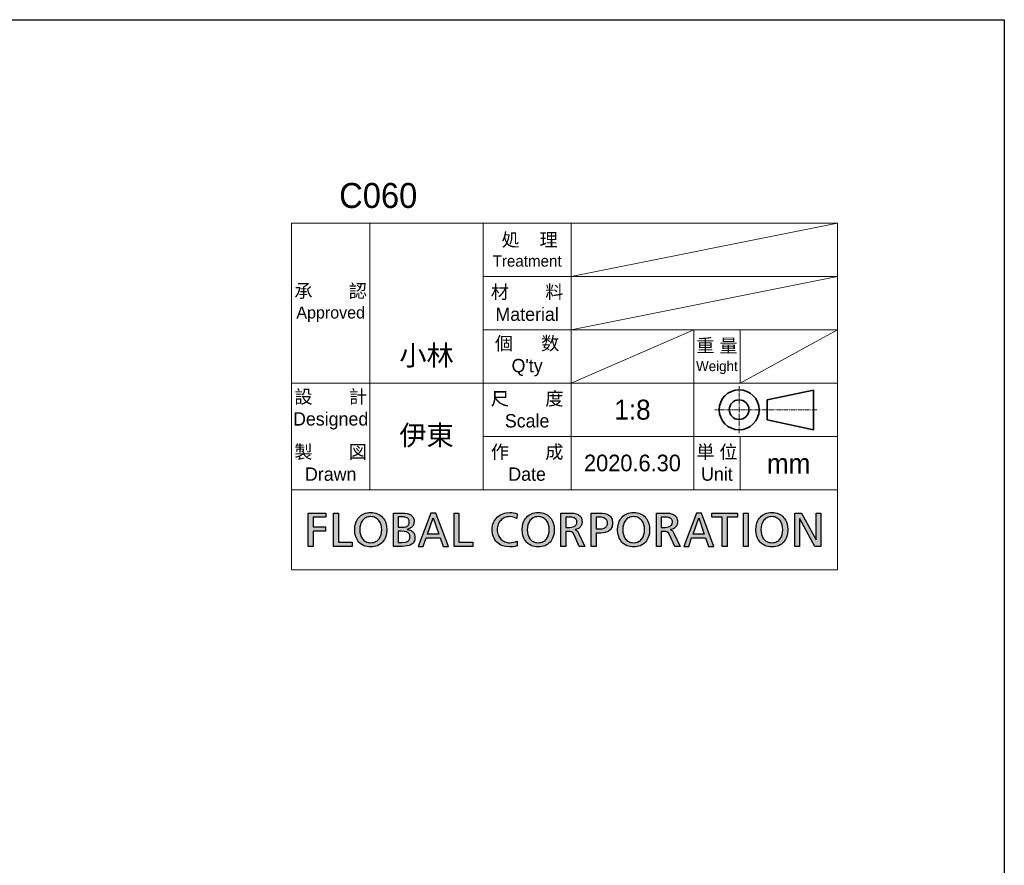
# Model space of a CAD drawing. Header units: millimetres. Extents: x 0 to 2376, y 0 to 3360.
# Tile 4 of 4: x 1193 to 2376, y 2344 to 3360. Entities that reach past the tile are written whole.
import ezdxf

# ---------------------------------------------------------------- set-up
doc = ezdxf.new("R2010")
doc.units = ezdxf.units.MM
doc.header["$LTSCALE"] = 0.3
doc.linetypes.add('CENTER2', pattern=[28.575, 19.05, -3.175, 3.175, -3.175])
for name, color, linetype, lineweight in [('TEXT', 7, 'Continuous', 25), ('中心線x.5', 4, 'CENTER2', 18), ('実線', 3, 'Continuous', 35), ('細線', 7, 'Continuous', 18)]:
    doc.layers.add(name, color=color, linetype=linetype, lineweight=lineweight)
doc.styles.add('MS Pゴシック', font='txt')
doc.styles.get("Standard").update_dxf_attribs({"font": 'txt.shx', "bigfont": 'bigfont.shx'})

# ---------------------------------------------------------------- blocks, each defined once
blk = doc.blocks.new('FLOBAL CORPORATIOM')
at = {"layer": 'TEXT'}
h = blk.add_hatch(color=256, dxfattribs=at)
h.paths.add_polyline_path([(16.86, 1.72), (16.79, 1.86), (16.7, 1.99), (16.6, 2.1), (16.48, 2.19), (16.35, 2.27), (16.21, 2.34), (16.06, 2.39), (15.73, 2.46), (15.01, 2.5), (13.79, 2.5), (13.79, -2.5), (14.5, -2.5), (14.5, -0.28), (14.93, -0.28), (15.19, -0.29), (15.3, -0.31), (15.36, -0.32), (15.41, -0.34), (15.46, -0.37), (15.51, -0.4), (15.55, -0.44), (15.6, -0.48), (15.69, -0.61), (15.77, -0.77), (16.54, -2.5), (17.35, -2.5), (16.41, -0.51), (16.3, -0.31), (16.25, -0.24), (16.19, -0.17), (16.13, -0.12), (16.07, -0.08), (15.92, -0.01), (15.92, 0.01), (16.13, 0.06), (16.33, 0.14), (16.5, 0.25), (16.65, 0.39), (16.72, 0.46), (16.78, 0.54), (16.83, 0.63), (16.87, 0.73), (16.91, 0.82), (16.93, 0.93), (16.95, 1.03), (16.95, 1.15), (16.94, 1.36), (16.91, 1.55)])
h.paths.add_polyline_path([(14.5, 1.87), (15.19, 1.87), (15.42, 1.86), (15.62, 1.82), (15.71, 1.79), (15.8, 1.76), (15.87, 1.72), (15.94, 1.67), (16, 1.62), (16.05, 1.56), (16.09, 1.5), (16.13, 1.44), (16.16, 1.37), (16.18, 1.29), (16.19, 1.21), (16.19, 1.13), (16.19, 1.04), (16.17, 0.96), (16.15, 0.88), (16.12, 0.81), (16.08, 0.74), (16.03, 0.67), (15.97, 0.61), (15.91, 0.56), (15.83, 0.51), (15.75, 0.47), (15.57, 0.41), (15.35, 0.36), (15.11, 0.35), (14.5, 0.35)], flags=16)
h.paths.add_polyline_path([(-37.77, -0.22), (-35.91, -0.22), (-35.91, 0.41), (-37.77, 0.41), (-37.77, 1.87), (-35.83, 1.87), (-35.83, 2.5), (-38.48, 2.5), (-38.48, -2.5), (-37.77, -2.5)])
h.paths.add_polyline_path([(-34.69, -2.5), (-31.88, -2.5), (-31.88, -1.87), (-33.97, -1.87), (-33.97, 2.5), (-34.69, 2.5)])
h.paths.add_polyline_path([(-30.34, 2.28), (-30.53, 2.16), (-30.71, 2.01), (-30.88, 1.85), (-31.02, 1.67), (-31.15, 1.47), (-31.26, 1.26), (-31.35, 1.03), (-31.47, 0.54), (-31.51, 0), (-31.47, -0.55), (-31.35, -1.04), (-31.26, -1.27), (-31.15, -1.49), (-31.03, -1.68), (-30.88, -1.86), (-30.72, -2.02), (-30.54, -2.17), (-30.34, -2.29), (-30.12, -2.4), (-29.89, -2.48), (-29.65, -2.54), (-29.38, -2.57), (-29.1, -2.59), (-28.83, -2.57), (-28.56, -2.54), (-28.32, -2.48), (-28.09, -2.4), (-27.87, -2.29), (-27.67, -2.17), (-27.49, -2.02), (-27.33, -1.86), (-27.18, -1.68), (-27.06, -1.49), (-26.95, -1.27), (-26.86, -1.04), (-26.74, -0.55), (-26.7, 0), (-26.74, 0.54), (-26.86, 1.03), (-26.95, 1.26), (-27.06, 1.47), (-27.19, 1.67), (-27.33, 1.85), (-27.5, 2.01), (-27.68, 2.16), (-27.87, 2.28), (-28.09, 2.39), (-28.32, 2.47), (-28.57, 2.54), (-28.83, 2.57), (-29.1, 2.59), (-29.38, 2.57), (-29.64, 2.54), (-29.89, 2.47), (-30.12, 2.39)])
h.paths.add_polyline_path([(-29.83, 1.8), (-29.67, 1.86), (-29.49, 1.92), (-29.31, 1.95), (-29.1, 1.96), (-28.9, 1.94), (-28.72, 1.91), (-28.54, 1.86), (-28.38, 1.79), (-28.23, 1.7), (-28.1, 1.6), (-27.98, 1.49), (-27.87, 1.36), (-27.77, 1.22), (-27.69, 1.06), (-27.56, 0.73), (-27.48, 0.38), (-27.46, 0), (-27.48, -0.37), (-27.55, -0.73), (-27.67, -1.06), (-27.75, -1.21), (-27.85, -1.35), (-27.96, -1.48), (-28.08, -1.6), (-28.21, -1.7), (-28.36, -1.79), (-28.52, -1.86), (-28.7, -1.91), (-28.9, -1.94), (-29.1, -1.96), (-29.31, -1.94), (-29.51, -1.91), (-29.69, -1.86), (-29.85, -1.79), (-30, -1.7), (-30.13, -1.6), (-30.25, -1.48), (-30.36, -1.35), (-30.45, -1.21), (-30.54, -1.06), (-30.66, -0.73), (-30.73, -0.37), (-30.75, 0), (-30.73, 0.38), (-30.65, 0.74), (-30.52, 1.07), (-30.44, 1.22), (-30.34, 1.36), (-30.23, 1.49), (-30.11, 1.61), (-29.98, 1.71)], flags=16)
h.paths.add_polyline_path([(-25.71, -2.5), (-24.38, -2.5), (-24.01, -2.49), (-23.65, -2.44), (-23.33, -2.36), (-23.18, -2.31), (-23.04, -2.24), (-22.92, -2.16), (-22.81, -2.06), (-22.71, -1.95), (-22.63, -1.83), (-22.56, -1.69), (-22.51, -1.53), (-22.48, -1.36), (-22.47, -1.17), (-22.48, -1.04), (-22.5, -0.92), (-22.52, -0.8), (-22.56, -0.69), (-22.61, -0.59), (-22.66, -0.49), (-22.73, -0.41), (-22.8, -0.32), (-22.88, -0.25), (-22.97, -0.19), (-23.06, -0.13), (-23.17, -0.08), (-23.39, 0), (-23.63, 0.04), (-23.63, 0.05), (-23.41, 0.12), (-23.21, 0.21), (-23.03, 0.31), (-22.95, 0.38), (-22.88, 0.45), (-22.82, 0.52), (-22.76, 0.6), (-22.71, 0.69), (-22.68, 0.79), (-22.64, 0.89), (-22.62, 1), (-22.6, 1.24), (-22.61, 1.41), (-22.64, 1.56), (-22.68, 1.7), (-22.73, 1.83), (-22.8, 1.94), (-22.88, 2.04), (-22.98, 2.14), (-23.09, 2.22), (-23.21, 2.29), (-23.35, 2.34), (-23.65, 2.43), (-23.98, 2.48), (-24.36, 2.5), (-25.71, 2.5)])
h.paths.add_polyline_path([(-25, 1.91), (-24.24, 1.91), (-24.08, 1.9), (-23.92, 1.88), (-23.77, 1.83), (-23.69, 1.8), (-23.63, 1.76), (-23.56, 1.72), (-23.5, 1.66), (-23.45, 1.6), (-23.4, 1.53), (-23.37, 1.46), (-23.34, 1.37), (-23.32, 1.27), (-23.32, 1.17), (-23.33, 1.04), (-23.35, 0.92), (-23.38, 0.82), (-23.42, 0.73), (-23.48, 0.65), (-23.54, 0.59), (-23.62, 0.53), (-23.7, 0.49), (-23.79, 0.45), (-23.89, 0.42), (-24.11, 0.39), (-24.6, 0.37), (-25, 0.37)], flags=16)
h.paths.add_polyline_path([(-25, -0.22), (-24.53, -0.22), (-24.07, -0.25), (-23.85, -0.3), (-23.75, -0.33), (-23.65, -0.37), (-23.56, -0.42), (-23.48, -0.48), (-23.41, -0.56), (-23.35, -0.64), (-23.3, -0.73), (-23.26, -0.84), (-23.24, -0.97), (-23.23, -1.1), (-23.24, -1.22), (-23.26, -1.33), (-23.29, -1.43), (-23.33, -1.51), (-23.39, -1.59), (-23.45, -1.66), (-23.52, -1.71), (-23.6, -1.76), (-23.69, -1.8), (-23.79, -1.83), (-23.99, -1.88), (-24.46, -1.91), (-25, -1.91)], flags=16)
h.paths.add_polyline_path([(-21.97, -2.5), (-21.22, -2.5), (-20.78, -1.24), (-18.67, -1.24), (-18.23, -2.5), (-17.45, -2.5), (-19.32, 2.5), (-20.08, 2.5)])
h.paths.add_polyline_path([(-19.72, 1.78), (-18.88, -0.65), (-20.57, -0.65)], flags=16)
h.paths.add_polyline_path([(-15.89, 2.5), (-16.6, 2.5), (-16.6, -2.5), (-13.8, -2.5), (-13.8, -1.87), (-15.89, -1.87)])
h.paths.add_polyline_path([(-9.04, 2.47), (-9.29, 2.39), (-9.52, 2.29), (-9.74, 2.17), (-9.94, 2.03), (-10.13, 1.87), (-10.29, 1.69), (-10.44, 1.5), (-10.57, 1.29), (-10.68, 1.07), (-10.76, 0.83), (-10.82, 0.57), (-10.86, 0.3), (-10.87, 0.02), (-10.86, -0.27), (-10.83, -0.55), (-10.77, -0.81), (-10.69, -1.06), (-10.58, -1.29), (-10.46, -1.5), (-10.31, -1.7), (-10.15, -1.88), (-9.97, -2.04), (-9.77, -2.18), (-9.55, -2.3), (-9.32, -2.4), (-9.07, -2.48), (-8.81, -2.54), (-8.24, -2.59), (-7.7, -2.56), (-7.4, -2.5), (-7.1, -2.41), (-7.14, -1.71), (-7.25, -1.77), (-7.37, -1.81), (-7.65, -1.89), (-7.95, -1.94), (-8.23, -1.96), (-8.42, -1.95), (-8.61, -1.92), (-8.79, -1.88), (-8.96, -1.82), (-9.13, -1.74), (-9.28, -1.65), (-9.43, -1.54), (-9.56, -1.42), (-9.68, -1.28), (-9.79, -1.14), (-9.89, -0.97), (-9.97, -0.8), (-10.03, -0.62), (-10.08, -0.42), (-10.11, -0.22), (-10.12, 0), (-10.11, 0.21), (-10.08, 0.41), (-10.04, 0.6), (-9.98, 0.78), (-9.9, 0.95), (-9.81, 1.11), (-9.71, 1.26), (-9.59, 1.4), (-9.46, 1.52), (-9.31, 1.63), (-9.15, 1.73), (-8.98, 1.81), (-8.8, 1.87), (-8.61, 1.92), (-8.41, 1.95), (-8.2, 1.96, -0.133027), (-7.16, 1.68), (-7.11, 2.37, 0.10488), (-8.23, 2.59), (-8.78, 2.53)])
h.paths.add_polyline_path([(-5.39, 2.16), (-5.57, 2.01), (-5.73, 1.85), (-5.88, 1.67), (-6.01, 1.47), (-6.11, 1.26), (-6.2, 1.03), (-6.33, 0.54), (-6.37, 0), (-6.33, -0.55), (-6.2, -1.04), (-6.12, -1.27), (-6.01, -1.49), (-5.88, -1.68), (-5.74, -1.86), (-5.57, -2.02), (-5.39, -2.17), (-5.19, -2.29), (-4.98, -2.4), (-4.75, -2.48), (-4.5, -2.54), (-4.24, -2.57), (-3.96, -2.59), (-3.68, -2.57), (-3.42, -2.54), (-3.17, -2.48), (-2.94, -2.4), (-2.73, -2.29), (-2.53, -2.17), (-2.35, -2.02), (-2.18, -1.86), (-2.04, -1.68), (-1.91, -1.49), (-1.8, -1.27), (-1.71, -1.04), (-1.59, -0.55), (-1.55, 0), (-1.59, 0.54), (-1.71, 1.03), (-1.8, 1.26), (-1.91, 1.47), (-2.04, 1.67), (-2.19, 1.85), (-2.35, 2.01), (-2.53, 2.16), (-2.73, 2.28), (-2.94, 2.39), (-3.17, 2.47), (-3.42, 2.54), (-3.68, 2.57), (-3.96, 2.59), (-4.24, 2.57), (-4.5, 2.54), (-4.75, 2.47), (-4.98, 2.39), (-5.19, 2.28)])
h.paths.add_polyline_path([(-4.83, 1.71), (-4.68, 1.8), (-4.52, 1.86), (-4.35, 1.92), (-4.16, 1.95), (-3.96, 1.96), (-3.76, 1.94), (-3.57, 1.91), (-3.4, 1.86), (-3.24, 1.79), (-3.09, 1.7), (-2.95, 1.6), (-2.83, 1.49), (-2.72, 1.36), (-2.63, 1.22), (-2.54, 1.06), (-2.41, 0.73), (-2.34, 0.38), (-2.31, 0), (-2.34, -0.37), (-2.41, -0.73), (-2.53, -1.06), (-2.61, -1.21), (-2.7, -1.35), (-2.81, -1.48), (-2.93, -1.6), (-3.07, -1.7), (-3.22, -1.79), (-3.38, -1.86), (-3.56, -1.91), (-3.75, -1.94), (-3.96, -1.96), (-4.17, -1.94), (-4.36, -1.91), (-4.54, -1.86), (-4.7, -1.79), (-4.85, -1.7), (-4.99, -1.6), (-5.11, -1.48), (-5.22, -1.35), (-5.31, -1.21), (-5.39, -1.06), (-5.51, -0.73), (-5.58, -0.37), (-5.61, 0), (-5.58, 0.38), (-5.5, 0.74), (-5.38, 1.07), (-5.29, 1.22), (-5.2, 1.36), (-5.09, 1.49), (-4.97, 1.61)], flags=16)
h.paths.add_polyline_path([(-0.54, -2.5), (0.17, -2.5), (0.17, -0.28), (0.6, -0.28), (0.86, -0.29), (0.98, -0.31), (1.03, -0.32), (1.08, -0.34), (1.13, -0.37), (1.18, -0.4), (1.23, -0.44), (1.27, -0.48), (1.36, -0.61), (1.44, -0.77), (2.21, -2.5), (3.03, -2.5), (2.08, -0.51), (1.97, -0.31), (1.92, -0.24), (1.86, -0.17), (1.81, -0.12), (1.74, -0.08), (1.59, -0.01), (1.59, 0.01), (1.8, 0.06), (2, 0.14), (2.17, 0.25), (2.33, 0.39), (2.39, 0.46), (2.45, 0.54), (2.5, 0.63), (2.54, 0.73), (2.58, 0.82), (2.6, 0.93), (2.62, 1.03), (2.62, 1.15), (2.61, 1.36), (2.58, 1.55), (2.53, 1.72), (2.46, 1.86), (2.37, 1.99), (2.27, 2.1), (2.15, 2.19), (2.02, 2.27), (1.88, 2.34), (1.73, 2.39), (1.4, 2.46), (0.68, 2.5), (-0.54, 2.5)])
h.paths.add_polyline_path([(0.17, 1.87), (0.86, 1.87), (1.09, 1.86), (1.3, 1.82), (1.39, 1.79), (1.47, 1.76), (1.54, 1.72), (1.61, 1.67), (1.67, 1.62), (1.72, 1.56), (1.76, 1.5), (1.8, 1.44), (1.83, 1.37), (1.85, 1.29), (1.86, 1.21), (1.86, 1.13), (1.86, 1.04), (1.85, 0.96), (1.82, 0.88), (1.79, 0.81), (1.75, 0.74), (1.7, 0.67), (1.64, 0.61), (1.58, 0.56), (1.51, 0.51), (1.42, 0.47), (1.24, 0.41), (1.02, 0.36), (0.78, 0.35), (0.17, 0.35)], flags=16)
h.paths.add_polyline_path([(4.01, -2.5), (4.73, -2.5), (4.73, -0.5), (5.43, -0.5), (5.77, -0.48), (6.09, -0.42), (6.39, -0.32), (6.53, -0.25), (6.66, -0.17), (6.77, -0.07), (6.88, 0.04), (6.97, 0.16), (7.05, 0.3), (7.12, 0.45), (7.16, 0.62), (7.19, 0.8), (7.2, 1), (7.19, 1.21), (7.16, 1.39), (7.12, 1.56), (7.05, 1.72), (6.97, 1.85), (6.88, 1.98), (6.77, 2.08), (6.65, 2.18), (6.51, 2.26), (6.37, 2.33), (6.05, 2.43), (5.7, 2.48), (5.32, 2.5), (4.01, 2.5)])
h.paths.add_polyline_path([(4.73, 1.87), (5.34, 1.87), (5.51, 1.86), (5.7, 1.82), (5.88, 1.76), (6.06, 1.68), (6.14, 1.62), (6.21, 1.56), (6.28, 1.49), (6.33, 1.41), (6.38, 1.32), (6.41, 1.23), (6.43, 1.12), (6.44, 1.01), (6.44, 0.89), (6.42, 0.78), (6.39, 0.68), (6.35, 0.59), (6.3, 0.51), (6.24, 0.44), (6.18, 0.38), (6.11, 0.32), (6.03, 0.27), (5.95, 0.23), (5.78, 0.17), (5.61, 0.14), (5.44, 0.13), (4.73, 0.13)], flags=16)
h.paths.add_polyline_path([(8.94, 2.16), (8.76, 2.01), (8.59, 1.85), (8.45, 1.67), (8.32, 1.47), (8.21, 1.26), (8.12, 1.03), (8, 0.54), (7.96, 0), (8, -0.55), (8.12, -1.04), (8.21, -1.27), (8.32, -1.49), (8.45, -1.68), (8.59, -1.86), (8.76, -2.02), (8.94, -2.17), (9.13, -2.29), (9.35, -2.4), (9.58, -2.48), (9.83, -2.54), (10.09, -2.57), (10.37, -2.59), (10.65, -2.57), (10.91, -2.54), (11.16, -2.48), (11.39, -2.4), (11.6, -2.29), (11.8, -2.17), (11.98, -2.02), (12.14, -1.86), (12.29, -1.68), (12.42, -1.49), (12.52, -1.27), (12.61, -1.04), (12.73, -0.55), (12.77, 0), (12.73, 0.54), (12.61, 1.03), (12.52, 1.26), (12.41, 1.47), (12.29, 1.67), (12.14, 1.85), (11.98, 2.01), (11.8, 2.16), (11.6, 2.28), (11.38, 2.39), (11.15, 2.47), (10.91, 2.54), (10.65, 2.57), (10.37, 2.59), (10.09, 2.57), (9.83, 2.54), (9.58, 2.47), (9.35, 2.39), (9.14, 2.28)])
h.paths.add_polyline_path([(9.36, 1.61), (9.5, 1.71), (9.65, 1.8), (9.81, 1.86), (9.98, 1.92), (10.17, 1.95), (10.37, 1.96), (10.57, 1.94), (10.76, 1.91), (10.93, 1.86), (11.09, 1.79), (11.24, 1.7), (11.37, 1.6), (11.5, 1.49), (11.61, 1.36), (11.7, 1.22), (11.79, 1.06), (11.91, 0.73), (11.99, 0.38), (12.02, 0), (11.99, -0.37), (11.92, -0.73), (11.8, -1.06), (11.72, -1.21), (11.62, -1.35), (11.52, -1.48), (11.4, -1.6), (11.26, -1.7), (11.11, -1.79), (10.95, -1.86), (10.77, -1.91), (10.58, -1.94), (10.37, -1.96), (10.16, -1.94), (9.97, -1.91), (9.79, -1.86), (9.62, -1.79), (9.47, -1.7), (9.34, -1.6), (9.22, -1.48), (9.11, -1.35), (9.02, -1.21), (8.94, -1.06), (8.82, -0.73), (8.74, -0.37), (8.72, 0), (8.75, 0.38), (8.82, 0.74), (8.95, 1.07), (9.03, 1.22), (9.13, 1.36), (9.24, 1.49)], flags=16)
h.paths.add_polyline_path([(17.88, -2.5), (18.63, -2.5), (19.07, -1.24), (21.18, -1.24), (21.62, -2.5), (22.4, -2.5), (20.53, 2.5), (19.78, 2.5)])
h.paths.add_polyline_path([(20.13, 1.78), (20.98, -0.65), (19.28, -0.65)], flags=16)
h.paths.add_polyline_path([(23.68, 1.87), (23.68, -2.5), (24.4, -2.5), (24.4, 1.87), (25.95, 1.87), (25.95, 2.5), (22.13, 2.5), (22.13, 1.87)])
h.paths.add_polyline_path([(27.56, 2.5), (26.85, 2.5), (26.85, -2.5), (27.56, -2.5)])
h.paths.add_polyline_path([(32.55, 2.16), (32.35, 2.28), (32.14, 2.39), (31.91, 2.47), (31.66, 2.54), (31.4, 2.57), (31.12, 2.59), (30.84, 2.57), (30.58, 2.54), (30.33, 2.47), (30.1, 2.39), (29.89, 2.28), (29.69, 2.16), (29.51, 2.01), (29.35, 1.85), (29.2, 1.67), (29.07, 1.47), (28.97, 1.26), (28.88, 1.03), (28.75, 0.54), (28.71, 0), (28.75, -0.55), (28.88, -1.04), (28.96, -1.27), (29.07, -1.49), (29.2, -1.68), (29.34, -1.86), (29.51, -2.02), (29.69, -2.17), (29.89, -2.29), (30.1, -2.4), (30.33, -2.48), (30.58, -2.54), (30.84, -2.57), (31.12, -2.59), (31.4, -2.57), (31.66, -2.54), (31.91, -2.48), (32.14, -2.4), (32.35, -2.29), (32.55, -2.17), (32.73, -2.02), (32.9, -1.86), (33.04, -1.68), (33.17, -1.49), (33.28, -1.27), (33.37, -1.04), (33.49, -0.55), (33.53, 0), (33.49, 0.54), (33.36, 1.03), (33.27, 1.26), (33.17, 1.47), (33.04, 1.67), (32.89, 1.85), (32.73, 2.01)])
h.paths.add_polyline_path([(32.13, 1.6), (32.25, 1.49), (32.36, 1.36), (32.45, 1.22), (32.54, 1.06), (32.67, 0.73), (32.74, 0.38), (32.77, 0), (32.74, -0.37), (32.67, -0.73), (32.55, -1.06), (32.47, -1.21), (32.38, -1.35), (32.27, -1.48), (32.15, -1.6), (32.01, -1.7), (31.86, -1.79), (31.7, -1.86), (31.52, -1.91), (31.33, -1.94), (31.12, -1.96), (30.91, -1.94), (30.72, -1.91), (30.54, -1.86), (30.38, -1.79), (30.23, -1.7), (30.09, -1.6), (29.97, -1.48), (29.86, -1.35), (29.77, -1.21), (29.69, -1.06), (29.57, -0.73), (29.5, -0.37), (29.47, 0), (29.5, 0.38), (29.58, 0.74), (29.7, 1.07), (29.79, 1.22), (29.88, 1.36), (29.99, 1.49), (30.11, 1.61), (30.25, 1.71), (30.4, 1.8), (30.56, 1.86), (30.73, 1.92), (30.92, 1.95), (31.12, 1.96), (31.32, 1.94), (31.51, 1.91), (31.68, 1.86), (31.84, 1.79), (31.99, 1.7)], flags=16)
h.paths.add_polyline_path([(34.57, 2.5), (34.57, -2.5), (35.29, -2.5), (35.29, 1.61), (35.3, 1.61), (37.57, -2.5), (38.48, -2.5), (38.48, 2.5), (37.77, 2.5), (37.77, -1.53), (37.75, -1.53), (35.55, 2.5)])
for points in [[(-38.48, 2.5), (-35.83, 2.5), (-35.83, 1.87), (-37.77, 1.87), (-37.77, 0.41), (-35.91, 0.41), (-35.91, -0.22), (-37.77, -0.22), (-37.77, -2.5), (-38.48, -2.5), (-38.48, 2.5)], [(-34.69, 2.5), (-33.97, 2.5), (-33.97, -1.87), (-31.88, -1.87), (-31.88, -2.5), (-34.69, -2.5), (-34.69, 2.5)], [(-29.1, 2.59), (-28.83, 2.57), (-28.57, 2.54), (-28.32, 2.47), (-28.09, 2.39), (-27.87, 2.28), (-27.68, 2.16), (-27.5, 2.01), (-27.33, 1.85), (-27.19, 1.67), (-27.06, 1.47), (-26.95, 1.26), (-26.86, 1.03), (-26.74, 0.54), (-26.7, 0), (-26.74, -0.55), (-26.86, -1.04), (-26.95, -1.27), (-27.06, -1.49), (-27.18, -1.68), (-27.33, -1.86), (-27.49, -2.02), (-27.67, -2.17), (-27.87, -2.29), (-28.09, -2.4), (-28.32, -2.48), (-28.56, -2.54), (-28.83, -2.57), (-29.1, -2.59), (-29.38, -2.57), (-29.65, -2.54), (-29.89, -2.48), (-30.12, -2.4), (-30.34, -2.29), (-30.54, -2.17), (-30.72, -2.02), (-30.88, -1.86), (-31.03, -1.68), (-31.15, -1.49), (-31.26, -1.27), (-31.35, -1.04), (-31.47, -0.55), (-31.51, 0), (-31.47, 0.54), (-31.35, 1.03), (-31.26, 1.26), (-31.15, 1.47), (-31.02, 1.67), (-30.88, 1.85), (-30.71, 2.01), (-30.53, 2.16), (-30.34, 2.28), (-30.12, 2.39), (-29.89, 2.47), (-29.64, 2.54), (-29.38, 2.57), (-29.1, 2.59)], [(-29.1, -1.96), (-28.9, -1.94), (-28.7, -1.91), (-28.52, -1.86), (-28.36, -1.79), (-28.21, -1.7), (-28.08, -1.6), (-27.96, -1.48), (-27.85, -1.35), (-27.75, -1.21), (-27.67, -1.06), (-27.55, -0.73), (-27.48, -0.37), (-27.46, 0), (-27.48, 0.38), (-27.56, 0.73), (-27.69, 1.06), (-27.77, 1.22), (-27.87, 1.36), (-27.98, 1.49), (-28.1, 1.6), (-28.23, 1.7), (-28.38, 1.79), (-28.54, 1.86), (-28.72, 1.91), (-28.9, 1.94), (-29.1, 1.96), (-29.31, 1.95), (-29.49, 1.92), (-29.67, 1.86), (-29.83, 1.8), (-29.98, 1.71), (-30.11, 1.61), (-30.23, 1.49), (-30.34, 1.36), (-30.44, 1.22), (-30.52, 1.07), (-30.65, 0.74), (-30.73, 0.38), (-30.75, 0), (-30.73, -0.37), (-30.66, -0.73), (-30.54, -1.06), (-30.45, -1.21), (-30.36, -1.35), (-30.25, -1.48), (-30.13, -1.6), (-30, -1.7), (-29.85, -1.79), (-29.69, -1.86), (-29.51, -1.91), (-29.31, -1.94), (-29.1, -1.96)], [(-25.71, 2.5), (-24.36, 2.5), (-23.98, 2.48), (-23.65, 2.43), (-23.35, 2.34), (-23.21, 2.29), (-23.09, 2.22), (-22.98, 2.14), (-22.88, 2.04), (-22.8, 1.94), (-22.73, 1.83), (-22.68, 1.7), (-22.64, 1.56), (-22.61, 1.41), (-22.6, 1.24), (-22.62, 1), (-22.64, 0.89), (-22.68, 0.79), (-22.71, 0.69), (-22.76, 0.6), (-22.82, 0.52), (-22.88, 0.45), (-22.95, 0.38), (-23.03, 0.31), (-23.21, 0.21), (-23.41, 0.12), (-23.63, 0.05), (-23.63, 0.04), (-23.39, 0), (-23.17, -0.08), (-23.06, -0.13), (-22.97, -0.19), (-22.88, -0.25), (-22.8, -0.32), (-22.73, -0.41), (-22.66, -0.49), (-22.61, -0.59), (-22.56, -0.69), (-22.52, -0.8), (-22.5, -0.92), (-22.48, -1.04), (-22.47, -1.17), (-22.48, -1.36), (-22.51, -1.53), (-22.56, -1.69), (-22.63, -1.83), (-22.71, -1.95), (-22.81, -2.06), (-22.92, -2.16), (-23.04, -2.24), (-23.18, -2.31), (-23.33, -2.36), (-23.65, -2.44), (-24.01, -2.49), (-24.38, -2.5), (-25.71, -2.5), (-25.71, 2.5)], [(-25, 0.37), (-24.6, 0.37), (-24.11, 0.39), (-23.89, 0.42), (-23.79, 0.45), (-23.7, 0.49), (-23.62, 0.53), (-23.54, 0.59), (-23.48, 0.65), (-23.42, 0.73), (-23.38, 0.82), (-23.35, 0.92), (-23.33, 1.04), (-23.32, 1.17), (-23.32, 1.27), (-23.34, 1.37), (-23.37, 1.46), (-23.4, 1.53), (-23.45, 1.6), (-23.5, 1.66), (-23.56, 1.72), (-23.63, 1.76), (-23.69, 1.8), (-23.77, 1.83), (-23.92, 1.88), (-24.08, 1.9), (-24.24, 1.91), (-25, 1.91), (-25, 0.37)], [(-18.23, -2.5), (-17.45, -2.5), (-19.32, 2.5), (-20.08, 2.5), (-21.97, -2.5), (-21.22, -2.5), (-20.78, -1.24), (-18.67, -1.24), (-18.23, -2.5)], [(-20.57, -0.65), (-19.72, 1.78), (-18.88, -0.65), (-20.57, -0.65)], [(-16.6, 2.5), (-15.89, 2.5), (-15.89, -1.87), (-13.8, -1.87), (-13.8, -2.5), (-16.6, -2.5), (-16.6, 2.5)], [(-3.96, 2.59), (-3.68, 2.57), (-3.42, 2.54), (-3.17, 2.47), (-2.94, 2.39), (-2.73, 2.28), (-2.53, 2.16), (-2.35, 2.01), (-2.19, 1.85), (-2.04, 1.67), (-1.91, 1.47), (-1.8, 1.26), (-1.71, 1.03), (-1.59, 0.54), (-1.55, 0), (-1.59, -0.55), (-1.71, -1.04), (-1.8, -1.27), (-1.91, -1.49), (-2.04, -1.68), (-2.18, -1.86), (-2.35, -2.02), (-2.53, -2.17), (-2.73, -2.29), (-2.94, -2.4), (-3.17, -2.48), (-3.42, -2.54), (-3.68, -2.57), (-3.96, -2.59), (-4.24, -2.57), (-4.5, -2.54), (-4.75, -2.48), (-4.98, -2.4), (-5.19, -2.29), (-5.39, -2.17), (-5.57, -2.02), (-5.74, -1.86), (-5.88, -1.68), (-6.01, -1.49), (-6.12, -1.27), (-6.2, -1.04), (-6.33, -0.55), (-6.37, 0), (-6.33, 0.54), (-6.2, 1.03), (-6.11, 1.26), (-6.01, 1.47), (-5.88, 1.67), (-5.73, 1.85), (-5.57, 2.01), (-5.39, 2.16), (-5.19, 2.28), (-4.98, 2.39), (-4.75, 2.47), (-4.5, 2.54), (-4.24, 2.57), (-3.96, 2.59)], [(-3.96, -1.96), (-3.75, -1.94), (-3.56, -1.91), (-3.38, -1.86), (-3.22, -1.79), (-3.07, -1.7), (-2.93, -1.6), (-2.81, -1.48), (-2.7, -1.35), (-2.61, -1.21), (-2.53, -1.06), (-2.41, -0.73), (-2.34, -0.37), (-2.31, 0), (-2.34, 0.38), (-2.41, 0.73), (-2.54, 1.06), (-2.63, 1.22), (-2.72, 1.36), (-2.83, 1.49), (-2.95, 1.6), (-3.09, 1.7), (-3.24, 1.79), (-3.4, 1.86), (-3.57, 1.91), (-3.76, 1.94), (-3.96, 1.96), (-4.16, 1.95), (-4.35, 1.92), (-4.52, 1.86), (-4.68, 1.8), (-4.83, 1.71), (-4.97, 1.61), (-5.09, 1.49), (-5.2, 1.36), (-5.29, 1.22), (-5.38, 1.07), (-5.5, 0.74), (-5.58, 0.38), (-5.61, 0), (-5.58, -0.37), (-5.51, -0.73), (-5.39, -1.06), (-5.31, -1.21), (-5.22, -1.35), (-5.11, -1.48), (-4.99, -1.6), (-4.85, -1.7), (-4.7, -1.79), (-4.54, -1.86), (-4.36, -1.91), (-4.17, -1.94), (-3.96, -1.96)], [(-0.54, 2.5), (0.68, 2.5), (1.4, 2.46), (1.73, 2.39), (1.88, 2.34), (2.02, 2.27), (2.15, 2.19), (2.27, 2.1), (2.37, 1.99), (2.46, 1.86), (2.53, 1.72), (2.58, 1.55), (2.61, 1.36), (2.62, 1.15), (2.62, 1.03), (2.6, 0.93), (2.58, 0.82), (2.54, 0.73), (2.5, 0.63), (2.45, 0.54), (2.39, 0.46), (2.33, 0.39), (2.17, 0.25), (2, 0.14), (1.8, 0.06), (1.59, 0.01), (1.59, -0.01), (1.74, -0.08), (1.81, -0.12), (1.86, -0.17), (1.92, -0.24), (1.97, -0.31), (2.08, -0.51), (3.03, -2.5), (2.21, -2.5), (1.44, -0.77), (1.36, -0.61), (1.27, -0.48), (1.23, -0.44), (1.18, -0.4), (1.13, -0.37), (1.08, -0.34), (1.03, -0.32), (0.98, -0.31), (0.86, -0.29), (0.6, -0.28), (0.17, -0.28), (0.17, -2.5), (-0.54, -2.5), (-0.54, 2.5)], [(0.17, 0.35), (0.78, 0.35), (1.02, 0.36), (1.24, 0.41), (1.42, 0.47), (1.51, 0.51), (1.58, 0.56), (1.64, 0.61), (1.7, 0.67), (1.75, 0.74), (1.79, 0.81), (1.82, 0.88), (1.85, 0.96), (1.86, 1.04), (1.86, 1.13), (1.86, 1.21), (1.85, 1.29), (1.83, 1.37), (1.8, 1.44), (1.76, 1.5), (1.72, 1.56), (1.67, 1.62), (1.61, 1.67), (1.54, 1.72), (1.47, 1.76), (1.39, 1.79), (1.3, 1.82), (1.09, 1.86), (0.86, 1.87), (0.17, 1.87), (0.17, 0.35)], [(4.01, 2.5), (5.32, 2.5), (5.7, 2.48), (6.05, 2.43), (6.37, 2.33), (6.51, 2.26), (6.65, 2.18), (6.77, 2.08), (6.88, 1.98), (6.97, 1.85), (7.05, 1.72), (7.12, 1.56), (7.16, 1.39), (7.19, 1.21), (7.2, 1), (7.19, 0.8), (7.16, 0.62), (7.12, 0.45), (7.05, 0.3), (6.97, 0.16), (6.88, 0.04), (6.77, -0.07), (6.66, -0.17), (6.53, -0.25), (6.39, -0.32), (6.09, -0.42), (5.77, -0.48), (5.43, -0.5), (4.73, -0.5), (4.73, -2.5), (4.01, -2.5), (4.01, 2.5)], [(4.73, 0.13), (5.44, 0.13), (5.61, 0.14), (5.78, 0.17), (5.95, 0.23), (6.03, 0.27), (6.11, 0.32), (6.18, 0.38), (6.24, 0.44), (6.3, 0.51), (6.35, 0.59), (6.39, 0.68), (6.42, 0.78), (6.44, 0.89), (6.44, 1.01), (6.43, 1.12), (6.41, 1.23), (6.38, 1.32), (6.33, 1.41), (6.28, 1.49), (6.21, 1.56), (6.14, 1.62), (6.06, 1.68), (5.88, 1.76), (5.7, 1.82), (5.51, 1.86), (5.34, 1.87), (4.73, 1.87), (4.73, 0.13)], [(10.37, 2.59), (10.65, 2.57), (10.91, 2.54), (11.15, 2.47), (11.38, 2.39), (11.6, 2.28), (11.8, 2.16), (11.98, 2.01), (12.14, 1.85), (12.29, 1.67), (12.41, 1.47), (12.52, 1.26), (12.61, 1.03), (12.73, 0.54), (12.77, 0), (12.73, -0.55), (12.61, -1.04), (12.52, -1.27), (12.42, -1.49), (12.29, -1.68), (12.14, -1.86), (11.98, -2.02), (11.8, -2.17), (11.6, -2.29), (11.39, -2.4), (11.16, -2.48), (10.91, -2.54), (10.65, -2.57), (10.37, -2.59), (10.09, -2.57), (9.83, -2.54), (9.58, -2.48), (9.35, -2.4), (9.13, -2.29), (8.94, -2.17), (8.76, -2.02), (8.59, -1.86), (8.45, -1.68), (8.32, -1.49), (8.21, -1.27), (8.12, -1.04), (8, -0.55), (7.96, 0), (8, 0.54), (8.12, 1.03), (8.21, 1.26), (8.32, 1.47), (8.45, 1.67), (8.59, 1.85), (8.76, 2.01), (8.94, 2.16), (9.14, 2.28), (9.35, 2.39), (9.58, 2.47), (9.83, 2.54), (10.09, 2.57), (10.37, 2.59)], [(10.37, -1.96), (10.58, -1.94), (10.77, -1.91), (10.95, -1.86), (11.11, -1.79), (11.26, -1.7), (11.4, -1.6), (11.52, -1.48), (11.62, -1.35), (11.72, -1.21), (11.8, -1.06), (11.92, -0.73), (11.99, -0.37), (12.02, 0), (11.99, 0.38), (11.91, 0.73), (11.79, 1.06), (11.7, 1.22), (11.61, 1.36), (11.5, 1.49), (11.37, 1.6), (11.24, 1.7), (11.09, 1.79), (10.93, 1.86), (10.76, 1.91), (10.57, 1.94), (10.37, 1.96), (10.17, 1.95), (9.98, 1.92), (9.81, 1.86), (9.65, 1.8), (9.5, 1.71), (9.36, 1.61), (9.24, 1.49), (9.13, 1.36), (9.03, 1.22), (8.95, 1.07), (8.82, 0.74), (8.75, 0.38), (8.72, 0), (8.74, -0.37), (8.82, -0.73), (8.94, -1.06), (9.02, -1.21), (9.11, -1.35), (9.22, -1.48), (9.34, -1.6), (9.47, -1.7), (9.62, -1.79), (9.79, -1.86), (9.97, -1.91), (10.16, -1.94), (10.37, -1.96)], [(13.79, 2.5), (15.01, 2.5), (15.73, 2.46), (16.06, 2.39), (16.21, 2.34), (16.35, 2.27), (16.48, 2.19), (16.6, 2.1), (16.7, 1.99), (16.79, 1.86), (16.86, 1.72), (16.91, 1.55), (16.94, 1.36), (16.95, 1.15), (16.95, 1.03), (16.93, 0.93), (16.91, 0.82), (16.87, 0.73), (16.83, 0.63), (16.78, 0.54), (16.72, 0.46), (16.65, 0.39), (16.5, 0.25), (16.33, 0.14), (16.13, 0.06), (15.92, 0.01), (15.92, -0.01), (16.07, -0.08), (16.13, -0.12), (16.19, -0.17), (16.25, -0.24), (16.3, -0.31), (16.41, -0.51), (17.35, -2.5), (16.54, -2.5), (15.77, -0.77), (15.69, -0.61), (15.6, -0.48), (15.55, -0.44), (15.51, -0.4), (15.46, -0.37), (15.41, -0.34), (15.36, -0.32), (15.3, -0.31), (15.19, -0.29), (14.93, -0.28), (14.5, -0.28), (14.5, -2.5), (13.79, -2.5), (13.79, 2.5)], [(14.5, 0.35), (15.11, 0.35), (15.35, 0.36), (15.57, 0.41), (15.75, 0.47), (15.83, 0.51), (15.91, 0.56), (15.97, 0.61), (16.03, 0.67), (16.08, 0.74), (16.12, 0.81), (16.15, 0.88), (16.17, 0.96), (16.19, 1.04), (16.19, 1.13), (16.19, 1.21), (16.18, 1.29), (16.16, 1.37), (16.13, 1.44), (16.09, 1.5), (16.05, 1.56), (16, 1.62), (15.94, 1.67), (15.87, 1.72), (15.8, 1.76), (15.71, 1.79), (15.62, 1.82), (15.42, 1.86), (15.19, 1.87), (14.5, 1.87), (14.5, 0.35)], [(21.62, -2.5), (22.4, -2.5), (20.53, 2.5), (19.78, 2.5), (17.88, -2.5), (18.63, -2.5), (19.07, -1.24), (21.18, -1.24), (21.62, -2.5)], [(19.28, -0.65), (20.13, 1.78), (20.98, -0.65), (19.28, -0.65)], [(23.68, 1.87), (22.13, 1.87), (22.13, 2.5), (25.95, 2.5), (25.95, 1.87), (24.4, 1.87), (24.4, -2.5), (23.68, -2.5), (23.68, 1.87)], [(26.85, 2.5), (27.56, 2.5), (27.56, -2.5), (26.85, -2.5), (26.85, 2.5)], [(31.12, 2.59), (31.4, 2.57), (31.66, 2.54), (31.91, 2.47), (32.14, 2.39), (32.35, 2.28), (32.55, 2.16), (32.73, 2.01), (32.89, 1.85), (33.04, 1.67), (33.17, 1.47), (33.27, 1.26), (33.36, 1.03), (33.49, 0.54), (33.53, 0), (33.49, -0.55), (33.37, -1.04), (33.28, -1.27), (33.17, -1.49), (33.04, -1.68), (32.9, -1.86), (32.73, -2.02), (32.55, -2.17), (32.35, -2.29), (32.14, -2.4), (31.91, -2.48), (31.66, -2.54), (31.4, -2.57), (31.12, -2.59), (30.84, -2.57), (30.58, -2.54), (30.33, -2.48), (30.1, -2.4), (29.89, -2.29), (29.69, -2.17), (29.51, -2.02), (29.34, -1.86), (29.2, -1.68), (29.07, -1.49), (28.96, -1.27), (28.88, -1.04), (28.75, -0.55), (28.71, 0), (28.75, 0.54), (28.88, 1.03), (28.97, 1.26), (29.07, 1.47), (29.2, 1.67), (29.35, 1.85), (29.51, 2.01), (29.69, 2.16), (29.89, 2.28), (30.1, 2.39), (30.33, 2.47), (30.58, 2.54), (30.84, 2.57), (31.12, 2.59)], [(31.12, -1.96), (31.33, -1.94), (31.52, -1.91), (31.7, -1.86), (31.86, -1.79), (32.01, -1.7), (32.15, -1.6), (32.27, -1.48), (32.38, -1.35), (32.47, -1.21), (32.55, -1.06), (32.67, -0.73), (32.74, -0.37), (32.77, 0), (32.74, 0.38), (32.67, 0.73), (32.54, 1.06), (32.45, 1.22), (32.36, 1.36), (32.25, 1.49), (32.13, 1.6), (31.99, 1.7), (31.84, 1.79), (31.68, 1.86), (31.51, 1.91), (31.32, 1.94), (31.12, 1.96), (30.92, 1.95), (30.73, 1.92), (30.56, 1.86), (30.4, 1.8), (30.25, 1.71), (30.11, 1.61), (29.99, 1.49), (29.88, 1.36), (29.79, 1.22), (29.7, 1.07), (29.58, 0.74), (29.5, 0.38), (29.47, 0), (29.5, -0.37), (29.57, -0.73), (29.69, -1.06), (29.77, -1.21), (29.86, -1.35), (29.97, -1.48), (30.09, -1.6), (30.23, -1.7), (30.38, -1.79), (30.54, -1.86), (30.72, -1.91), (30.91, -1.94), (31.12, -1.96)], [(34.57, 2.5), (35.55, 2.5), (37.75, -1.53), (37.77, -1.53), (37.77, 2.5), (38.48, 2.5), (38.48, -2.5), (37.57, -2.5), (35.3, 1.61), (35.29, 1.61), (35.29, -2.5), (34.57, -2.5), (34.57, 2.5)], [(-25, -1.91), (-24.46, -1.91), (-23.99, -1.88), (-23.79, -1.83), (-23.69, -1.8), (-23.6, -1.76), (-23.52, -1.71), (-23.45, -1.66), (-23.39, -1.59), (-23.33, -1.51), (-23.29, -1.43), (-23.26, -1.33), (-23.24, -1.22), (-23.23, -1.1), (-23.24, -0.97), (-23.26, -0.84), (-23.3, -0.73), (-23.35, -0.64), (-23.41, -0.56), (-23.48, -0.48), (-23.56, -0.42), (-23.65, -0.37), (-23.75, -0.33), (-23.85, -0.3), (-24.07, -0.25), (-24.53, -0.22), (-25, -0.22), (-25, -1.91)]]:
    blk.add_lwpolyline(points, close=True, dxfattribs=at)
blk.add_lwpolyline([(-7.16, 1.68, 0.133027), (-8.2, 1.96), (-8.41, 1.95), (-8.61, 1.92), (-8.8, 1.87), (-8.98, 1.81), (-9.15, 1.73), (-9.31, 1.63), (-9.46, 1.52), (-9.59, 1.4), (-9.71, 1.26), (-9.81, 1.11), (-9.9, 0.95), (-9.98, 0.78), (-10.04, 0.6), (-10.08, 0.41), (-10.11, 0.21), (-10.12, 0), (-10.11, -0.22), (-10.08, -0.42), (-10.03, -0.62), (-9.97, -0.8), (-9.89, -0.97), (-9.79, -1.14), (-9.68, -1.28), (-9.56, -1.42), (-9.43, -1.54), (-9.28, -1.65), (-9.13, -1.74), (-8.96, -1.82), (-8.79, -1.88), (-8.61, -1.92), (-8.42, -1.95), (-8.23, -1.96), (-7.95, -1.94), (-7.65, -1.89), (-7.37, -1.81), (-7.25, -1.77), (-7.14, -1.71), (-7.1, -2.41), (-7.4, -2.5), (-7.7, -2.56), (-8.24, -2.59), (-8.81, -2.54), (-9.07, -2.48), (-9.32, -2.4), (-9.55, -2.3), (-9.77, -2.18), (-9.97, -2.04), (-10.15, -1.88), (-10.31, -1.7), (-10.46, -1.5), (-10.58, -1.29), (-10.69, -1.06), (-10.77, -0.81), (-10.83, -0.55), (-10.86, -0.27), (-10.87, 0.02), (-10.86, 0.3), (-10.82, 0.57), (-10.76, 0.83), (-10.68, 1.07), (-10.57, 1.29), (-10.44, 1.5), (-10.29, 1.69), (-10.13, 1.87), (-9.94, 2.03), (-9.74, 2.17), (-9.52, 2.29), (-9.29, 2.39), (-9.04, 2.47), (-8.78, 2.53), (-8.23, 2.59, -0.10488), (-7.11, 2.37), (-7.16, 1.68)], format="xyb", close=True, dxfattribs=at)

msp = doc.modelspace()

# ---------------------------------------------------------------- linework, layer by layer
at = {"layer": 'Defpoints', "ltscale": 8}
for p, q in [((0, 3360), (2376, 3360)), ((2376, 3360), (2376, 0))]:
    msp.add_line(p, q, dxfattribs=at)
at = {"layer": '中心線x.5'}
for p, q in [((2057.467, 2863.51), (2057.467, 2919.836)), ((2150.764, 2891.489), (2028.218, 2891.489))]:
    msp.add_line(p, q, dxfattribs=at)
at = {"layer": '実線'}
for p, q in [((2091.169, 2903.489), (2146.714, 2915.008)), ((2146.714, 2867.533), (2146.714, 2915.008)), ((2091.169, 2879.489), (2091.169, 2903.489)), ((2091.169, 2879.489), (2146.714, 2867.533))]:
    msp.add_line(p, q, dxfattribs=at)
for centre, radius in [((2057.467, 2891.489), 24), ((2057.467, 2891.673), 11.817)]:
    msp.add_circle(centre, radius, dxfattribs=at)
at = {"layer": '細線'}
for p, q in [((1519.729, 2699.489), (1519.729, 3115.489)), ((1614.049, 3115.489), (1614.049, 2795.489)), ((1855.729, 3051.489), (2175.729, 3115.489)), ((2175.729, 3051.489), (1749.954, 3051.489)), ((1855.729, 2987.489), (2175.729, 3051.489)), ((1749.954, 2987.489), (2175.729, 2987.489)), ((1855.729, 2923.489), (2002.952, 2987.489)), ((2002.952, 2795.489), (2002.952, 2987.489)), ((2058.632, 2987.489), (2058.632, 2923.489)), ((2058.632, 2923.489), (2175.729, 2987.489)), ((2175.729, 2923.489), (1519.729, 2923.489)), ((2175.729, 2859.489), (1749.954, 2859.489)), ((2058.632, 2859.489), (2058.632, 2795.489))]:
    msp.add_line(p, q, dxfattribs=at)
at = {"layer": '細線', "lineweight": 20}
for p, q in [((1519.729, 3115.489), (2175.729, 3115.489)), ((1749.954, 2795.489), (1749.954, 3115.489)), ((1855.729, 2795.489), (1855.729, 3115.489)), ((2175.729, 2699.489), (2175.729, 3115.489)), ((2175.729, 2795.489), (1519.729, 2795.489)), ((2175.729, 2699.489), (1519.729, 2699.489))]:
    msp.add_line(p, q, dxfattribs=at)

# ---------------------------------------------------------------- block references
at = {"layer": 'TEXT', "xscale": 8, "yscale": 8, "zscale": 8}
msp.add_blockref('FLOBAL CORPORATIOM', (1847.851, 2747.489), dxfattribs=at)

# ---------------------------------------------------------------- texts
at = {"layer": 'TEXT', "ltscale": 8, "style": 'MS Pゴシック'}
msp.add_text('C060', height=30, dxfattribs=at).set_placement((1577.087, 3133.896))
at = {"layer": 'TEXT', "attachment_point": 5}
for s, insert, char_height, width in [('{\\fMS PMincho|b0|i0|c128|p18;小林}', (1682.001, 2955.489), 24, 135.90429), ('{\\fMS PMincho|b0|i0|c128|p18;伊東}', (1682.001, 2859.489), 24, 135.90429), ('{\\fMS PMincho|b0|i0|c128|p18;2020.6.30}', (1929.341, 2827.489), 20, 147.22286), ('{\\fMS PMincho|b0|i0|c128|p18;mm}', (2116.987, 2826.92), 24, 117.4832)]:
    msp.add_mtext(s, dxfattribs=dict(at, insert=insert, char_height=char_height, width=width))
at = {"layer": '細線', "attachment_point": 5}
for s, insert, char_height, width in [('{\\fMS UI Gothic|b0|i0|c128|p50; 処    理\\H0.85x;Treatment}', (1802.841, 3083.489), 16, 105.77571), ('{\\fMS UI Gothic|b0|i0|c128|p50;承\u3000\u3000認\\P\\H0.9x;Approved}', (1566.889, 3019.489), 16, 94.32), ('{\\fMS UI Gothic|b0|i0|c128|p2;材\u3000\u3000料\\PMaterial}', (1802.841, 3019.489), 16, 105.77571), ("{\\fMS UI Gothic|b0|i0|c128|p2;個  \u3000数Q'ty}", (1802.841, 2955.489), 16, 105.77571), ('{\\fMS UI Gothic|b0|i0|c128|p50;重 量\\H0.7502x;Weight\\H1.333x; }', (2030.792, 2955.489), 15.996, 55.68), ('{\\fMS UI Gothic|b0|i0|c128|p2;設\u3000\u3000計Designed}', (1566.889, 2891.489), 16, 94.32), ('{\\fMS UI Gothic|b0|i0|c128|p50;尺\u3000\u3000度Scale}', (1802.841, 2891.489), 16, 105.77571), ('{\\fMS PMincho|b0|i0|c128|p18;1:8}', (1929.341, 2891.489), 24, 147.22286), ('{\\fMS UI Gothic|b0|i0|c128|p50;単 位\\P\\H1x;Unit}', (2030.792, 2827.489), 15.996, 55.68), ('{\\fMS UI Gothic|b0|i0|c128|p2;製\u3000\u3000図Drawn}', (1566.889, 2827.489), 16, 94.32), ('{\\fMS UI Gothic|b0|i0|c128|p2;作\u3000\u3000成Date}', (1802.841, 2827.489), 16, 105.77571)]:
    msp.add_mtext(s, dxfattribs=dict(at, insert=insert, char_height=char_height, width=width))

doc.saveas('drawing.dxf')
